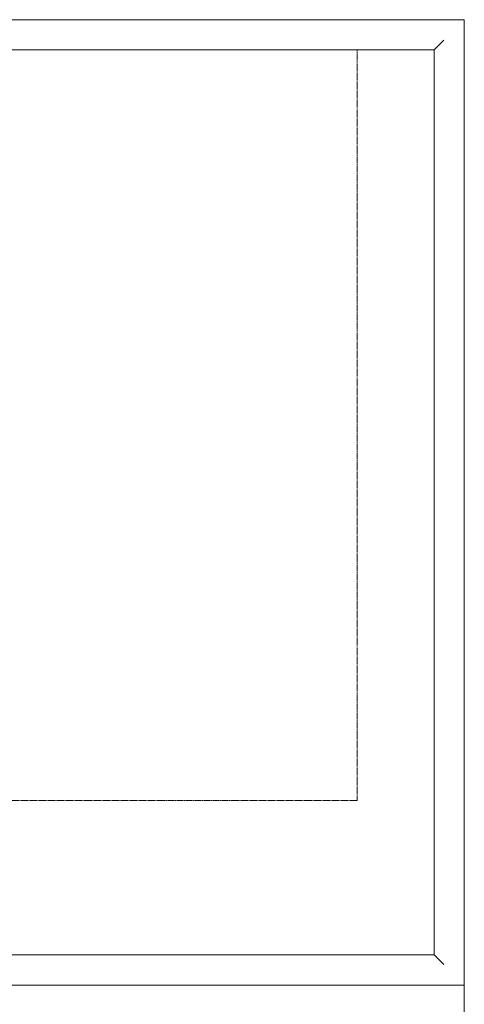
# Model space of a CAD drawing. Header units: millimetres. Extents: x -281 to 145437, y -16481 to 78869.
# Tile 172 of 256: x 28106 to 28521, y 37282 to 38200. Entities that reach past the tile are written whole.
import ezdxf

# ---------------------------------------------------------------- set-up
doc = ezdxf.new("R2010")
doc.units = ezdxf.units.MM
doc.linetypes.add('NLRS_Dash-0_6mm_Space-0_6mm_cpz', pattern=[1.2, 0.6, -0.6])
for name, color, linetype, lineweight in [('A--L$01A__Algemeen', 7, 'Continuous', 5), ('A--L82__LosseGebruikersInvent', 1, 'Continuous', 5), ('A--L8__LosseInventaris', 1, 'Continuous', 5)]:
    doc.layers.add(name, color=color, linetype=linetype, lineweight=lineweight)

# ---------------------------------------------------------------- blocks, each defined once
blk = doc.blocks.new('NLRS_82_FU_UN_spoekbak_gen_kad - spoelbak dxbxh 900x1200x957-V201-L_80_ 11')
at = {"layer": 'A--L$01A__Algemeen'}
for p, q in [((-600, 322.68), (-600, -577.32)), ((600, 322.68), (-600, 322.68)), ((-579.27, 301.94), (-573.73, 296.41)), ((572, 294.68), (-572, 294.68)), ((-572, 294.68), (-572, -549.32)), ((-572, 294.68), (-572, -549.32)), ((-572, 294.68), (0, 294.68)), ((-572, -549.32), (572, -549.32)), ((0, -549.32), (-572, -549.32)), ((-579.27, -556.59), (-573.73, -551.06)), ((-600, -577.32), (600, -577.32))]:
    blk.add_line(p, q, dxfattribs=at)
for points in [[(-581.04, 303.71), (-580.81, 303.49), (-580.38, 303.06), (-579.77, 302.45), (-579.43, 302.1), (-579.27, 301.94)], [(-573.73, 296.41), (-573.58, 296.26), (-573.24, 295.91), (-572.64, 295.32), (-572.22, 294.89), (-572, 294.68)], [(-573.73, -551.06), (-573.58, -550.9), (-573.24, -550.57), (-572.64, -549.96), (-572.21, -549.54), (-572, -549.32)], [(-581.04, -558.36), (-580.82, -558.14), (-580.38, -557.71), (-579.77, -557.09), (-579.42, -556.75), (-579.27, -556.59)]]:
    blk.add_open_spline(points, degree=3, dxfattribs=at)
blk = doc.blocks.new('NLRS_82_FU_UN_lab en spoel tafels_gen_kad - labtafel zonder onderkast dxbxh 900x1200x950-V203-L_80_ 11')
at = {"layer": 'A--L$01A__Algemeen'}
for p, q in [((-600, 262.68), (-600, -637.32)), ((600, -637.32), (600, 262.68)), ((-600, -637.32), (600, -637.32))]:
    blk.add_line(p, q, dxfattribs=at)
blk = doc.blocks.new('NLRS_82_SE_LB_laboratorium apparaat space reservation_gen_cpz - lab apparaat_vloerniveau-57701539-L_80_ 11')
at = {"layer": 'A--L8__LosseInventaris', "linetype": 'NLRS_Dash-0_6mm_Space-0_6mm_cpz'}
for p, q in [((-350, 500), (350, 500)), ((-350, -500), (-350, 500)), ((-350, 500), (350, 500)), ((-350, 500), (-350, -500)), ((350, 500), (350, -500)), ((350, 500), (350, -500)), ((350, -500), (-350, -500)), ((-350, -500), (350, -500))]:
    blk.add_line(p, q, dxfattribs=at)

msp = doc.modelspace()

# ---------------------------------------------------------------- block references
at = {"layer": 'A--L82__LosseGebruikersInvent', "rotation": 180}
msp.add_blockref('NLRS_82_FU_UN_spoekbak_gen_kad - spoelbak dxbxh 900x1200x957-V201-L_80_ 11', (27920.96, 37622.68), dxfattribs=at)
at = {"layer": 'A--L82__LosseGebruikersInvent'}
msp.add_blockref('NLRS_82_FU_UN_lab en spoel tafels_gen_kad - labtafel zonder onderkast dxbxh 900x1200x950-V203-L_80_ 11', (27920.96, 37037.32), dxfattribs=at)
at = {"layer": 'A--L8__LosseInventaris', "linetype": 'NLRS_Dash-0_6mm_Space-0_6mm_cpz', "rotation": 89.99999999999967}
msp.add_blockref('NLRS_82_SE_LB_laboratorium apparaat space reservation_gen_cpz - lab apparaat_vloerniveau-57701539-L_80_ 11', (27920.96, 37822), dxfattribs=at)

doc.saveas('drawing.dxf')
